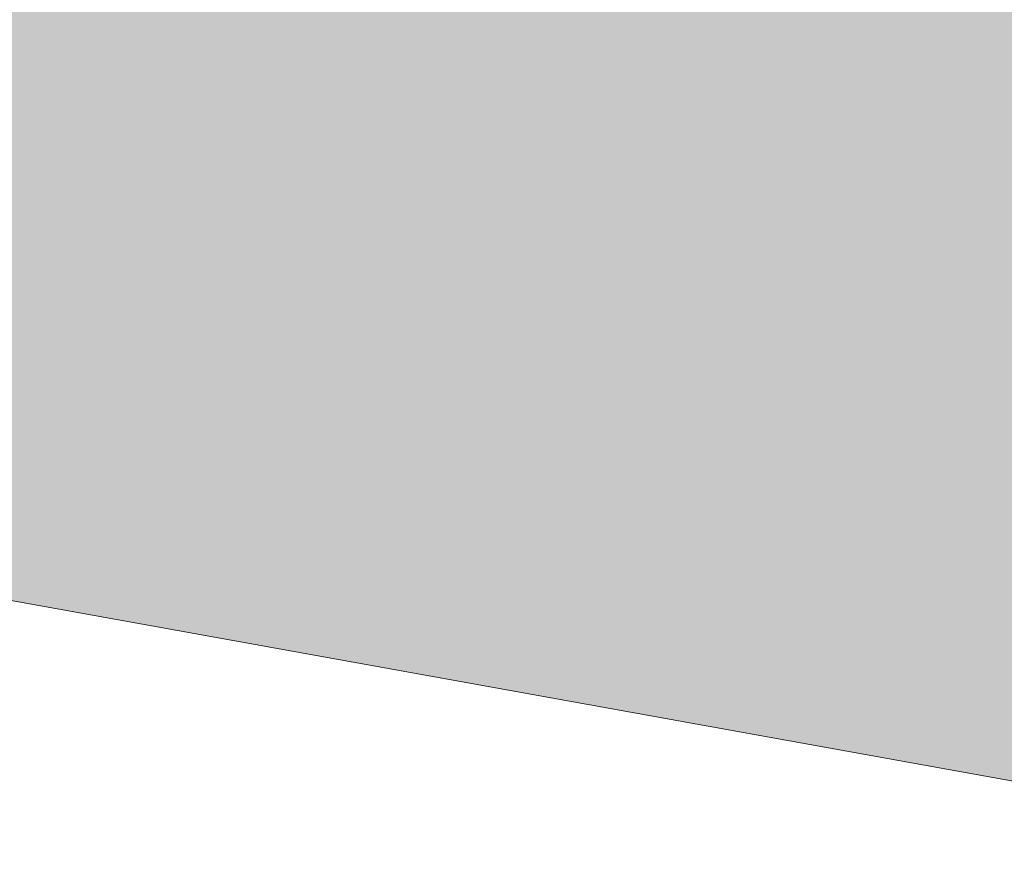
# Model space of a CAD drawing. Header units: metres. Extents: x 174423 to 274510, y 410991 to 462742.
# Tile 92 of 256: x 174685.89 to 174688.25, y 462381.74 to 462383.76. Entities that reach past the tile are written whole.
import ezdxf

# ---------------------------------------------------------------- set-up
doc = ezdxf.new("R2010")
doc.units = ezdxf.units.M
doc.layers.add('-DR-nw-BRM-arc-zand voor zandbed', color=252, linetype='Continuous', lineweight=9)

msp = doc.modelspace()

# ---------------------------------------------------------------- hatches: boundary and pattern name
at = {"layer": '-DR-nw-BRM-arc-zand voor zandbed'}
h = msp.add_hatch(dxfattribs=at)
h.set_pattern_fill('AGW-GROND_ZAND', color=256, scale=0.2, angle=89.9999, pattern_type=2)
h.set_pattern_definition([(127.49989742, (0, 0), (-0.38536477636, -0.01259798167), [0, -0.304, 0, -0.34, 0, -0.325]), (97.49989742, (0, 0), (-0.56442857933, 0.3539563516), [0, -0.164, 0, -0.274, 0, -0.105]), (57.49989742, (-4e-07, -0.246), (-0.0011306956, 0.62282837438), [0, -0.1, 0, -0.36, 0, -0.47]), (47.49989742, (-4e-07, -0.246), (-0.17553403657, 0.6012256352), [0, -0.05, 0, -0.236, 0, -0.27])])
edge = h.paths.add_edge_path()
edge.add_line((174625.8785, 462388.9197), (174648.7389, 462387.612))
edge.add_line((174648.7389, 462387.612), (174650.5301, 462387.4275))
edge.add_arc((174626.4023, 462088.3993), 300, 81.540532, 85.38696, ccw=False)
edge.add_line((174670.5353, 462385.1354), (174688.7937, 462381.8463))
edge.add_arc((174687.3754, 462373.973), 8, -22.24091, 79.78828, ccw=False)
edge.add_line((174694.7802, 462370.945), (174696.629, 462370.1822))
edge.add_arc((174687.3754, 462373.973), 10, 337.72289, 439.78828)
edge.add_line((174689.1483, 462383.8146), (174670.8867, 462387.1042))
edge.add_arc((174621.6317, 462051.9577), 338.7466, 81.63934, 85.39021)
edge.add_line((174648.8565, 462389.6085), (174599.1172, 462392.4539))
edge.add_line((174599.1172, 462392.4539), (174598.7933, 462390.4692))
edge.add_line((174598.7933, 462390.4692), (174623.8818, 462389.0339))
edge.add_line((174623.8818, 462389.0339), (174622.2846, 462361.1137))
edge.add_line((174622.2846, 462361.1137), (174624.5351, 462365.4367))
edge.add_line((174624.5351, 462365.4367), (174625.8785, 462388.9197))

# ---------------------------------------------------------------- linework, layer by layer
msp.add_lwpolyline([(174625.8785, 462388.9197), (174648.7389, 462387.612), (174650.5301, 462387.4275, -0.016785), (174670.5353, 462385.1354), (174688.7937, 462381.8463, -0.477132), (174694.7802, 462370.945), (174696.629, 462370.1822, 0.477326), (174689.1483, 462383.8146), (174670.8867, 462387.1042, 0.016368), (174648.8565, 462389.6085), (174599.1172, 462392.4539), (174598.7933, 462390.4692), (174623.8818, 462389.0339), (174622.2846, 462361.1137), (174624.5351, 462365.4367)], format="xyb", close=True, dxfattribs=at)

doc.saveas('drawing.dxf')
